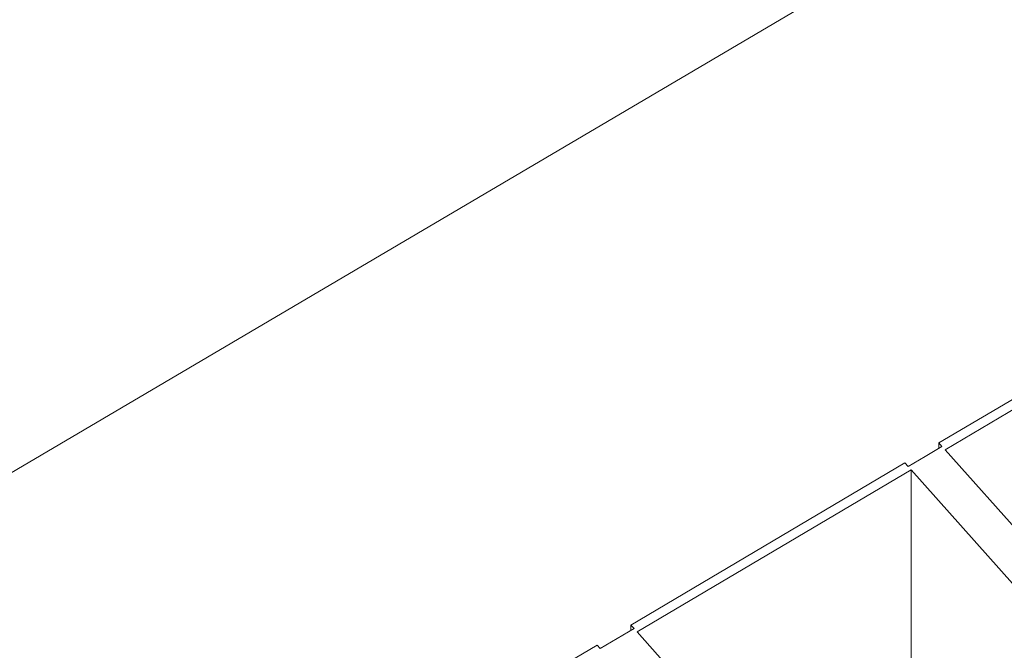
# Model space of a CAD drawing. Header units: millimetres. Extents: x -36631 to 27388, y -24993 to 6945.
# Tile 148 of 256: x 2478 to 3474, y -15211 to -14573. Entities that reach past the tile are written whole.
import ezdxf

# ---------------------------------------------------------------- set-up
doc = ezdxf.new("R2010")
doc.units = ezdxf.units.MM
doc.header["$MEASUREMENT"] = 0
doc.linetypes.add('Wipeout_Contour', pattern=[1000, 0, -1000])
doc.layers.add('Nuevo_08_E_Envans secs', color=7, linetype='Continuous')
doc.layers.add('Nuevo_09_EI_Mobiliari general', color=7, linetype='Continuous')
for name, color, linetype, lineweight in [('Nuevo_08_E_Envans secs_Pluma_Nº__47', 7, 'Continuous', 20), ('Nuevo_09_EI_Mobiliari general_Pluma_Nº__1', 7, 'Continuous', 5), ('Nuevo_09_EI_Mobiliari general_Pluma_Nº__24', 252, 'Continuous', 5)]:
    doc.layers.add(name, color=color, linetype=linetype, lineweight=lineweight)

# ---------------------------------------------------------------- blocks, each defined once
blk = doc.blocks.new('Elem Sección_150_1')
at = {"layer": 'Nuevo_09_EI_Mobiliari general_Pluma_Nº__1', "color": 7, "linetype": 'Continuous', "lineweight": 5}
for p, q in [((3408.08, -15001.3), (3408.08, -15006.63)), ((3379.97, -15321.67), (3379.97, -15028.59)), ((3096.51, -15185.53), (3096.51, -15190.87))]:
    blk.add_line(p, q, dxfattribs=at)
at = {"layer": 'Nuevo_09_EI_Mobiliari general_Pluma_Nº__24', "color": 252, "linetype": 'Continuous', "lineweight": 5}
for p, q in [((3685.32, -14837.37), (3408.08, -15001.3)), ((3691.55, -14844.36), (3414.32, -15008.29)), ((3408.08, -15001.3), (3411.2, -15004.79)), ((3414.32, -15008.29), (3585.5, -15200.14)), ((3373.74, -15021.61), (3096.51, -15185.53)), ((3373.74, -15021.61), (3376.86, -15025.1)), ((3379.97, -15028.59), (3102.74, -15192.52)), ((3379.97, -15028.59), (3551.16, -15220.45)), ((3096.51, -15185.53), (3099.62, -15189.02)), ((3102.74, -15192.52), (3273.93, -15384.37)), ((3062.16, -15205.84), (2784.93, -15369.76)), ((3062.16, -15205.84), (3065.28, -15209.33))]:
    blk.add_line(p, q, dxfattribs=at)
at = {"layer": 'Nuevo_09_EI_Mobiliari general_Pluma_Nº__24', "color": 252, "linetype": 'Continuous', "lineweight": 5, "flags": 128}
for points in [[(3411.2, -15004.79), (3394.03, -15014.95), (3376.86, -15025.1)], [(3099.62, -15189.02), (3082.45, -15199.18), (3065.28, -15209.33)]]:
    blk.add_lwpolyline(points, dxfattribs=at)
blk = doc.blocks.new('Elem Sección_151_1')
at = {"layer": 'Nuevo_08_E_Envans secs_Pluma_Nº__47', "color": 7, "linetype": 'Continuous', "lineweight": 20}
blk.add_line((2274.77, -15146.22), (3461.44, -14447.12), dxfattribs=at)
blk = doc.blocks.new('Elem Sección_167_1')
at = {"color": 254, "linetype": 'Wipeout_Contour', "lineweight": 0, "ltscale": 66621.807747}
blk.add_wipeout([(-442.34, -17756.9), (-438.59, -17761.09), (4340.58, -14930.85), (4336.83, -14926.66)], dxfattribs=at).dxf.layer = 'Nuevo_08_E_Envans secs'
at = {"color": 254, "linetype": 'Wipeout_Contour', "lineweight": 0, "ltscale": 65628.548103}
blk.add_wipeout([(4241.02, -14860.56), (4232.9, -14851.48), (-5.24, -17361.33), (2.87, -17370.41)], dxfattribs=at).dxf.layer = 'Nuevo_08_E_Envans secs'
at = {"color": 254, "linetype": 'Wipeout_Contour', "lineweight": 0, "ltscale": 65668.628494}
blk.add_wipeout([(4241.02, -14860.56), (2.87, -17370.41), (10.99, -17379.49), (4249.13, -14869.64)], dxfattribs=at).dxf.layer = 'Nuevo_08_E_Envans secs'
at = {"color": 254, "linetype": 'Wipeout_Contour', "lineweight": 0, "ltscale": 65939.117413}
blk.add_wipeout([(30.65, -17442.61), (38.77, -17451.69), (4324.97, -14913.39), (4316.86, -14904.31)], dxfattribs=at).dxf.layer = 'Nuevo_08_E_Envans secs'
at = {"color": 254, "linetype": 'Wipeout_Contour', "lineweight": 0, "ltscale": 136919.64637}
blk.add_wipeout([(-408.71, -17716.69), (-454.2, -17743.63), (-446.08, -17752.71), (4333.09, -14922.47), (4324.97, -14913.39), (38.77, -17451.69), (-175.79, -17578.75), (-194.16, -17589.63)], dxfattribs=at).dxf.layer = 'Nuevo_08_E_Envans secs'
at = {"color": 254, "linetype": 'Wipeout_Contour', "lineweight": 0, "ltscale": 65571.120085}
blk.add_wipeout([(4209.11, -14852.76), (3.58, -17343.29), (7.32, -17347.48), (4212.85, -14856.95)], dxfattribs=at).dxf.layer = 'Nuevo_08_E_Envans secs'

msp = doc.modelspace()

# ---------------------------------------------------------------- block references
at = {"layer": 'Nuevo_09_EI_Mobiliari general', "lineweight": 0}
msp.add_blockref('Elem Sección_150_1', (0, 0), dxfattribs=at)

# ---------------------------------------------------------------- next in the draw order: block references
at = {"layer": 'Nuevo_08_E_Envans secs', "lineweight": 0}
msp.add_blockref('Elem Sección_151_1', (0, 0), dxfattribs=at)

# ---------------------------------------------------------------- next in the draw order: block references
msp.add_blockref('Elem Sección_167_1', (0, 0), dxfattribs=at)

doc.saveas('drawing.dxf')
